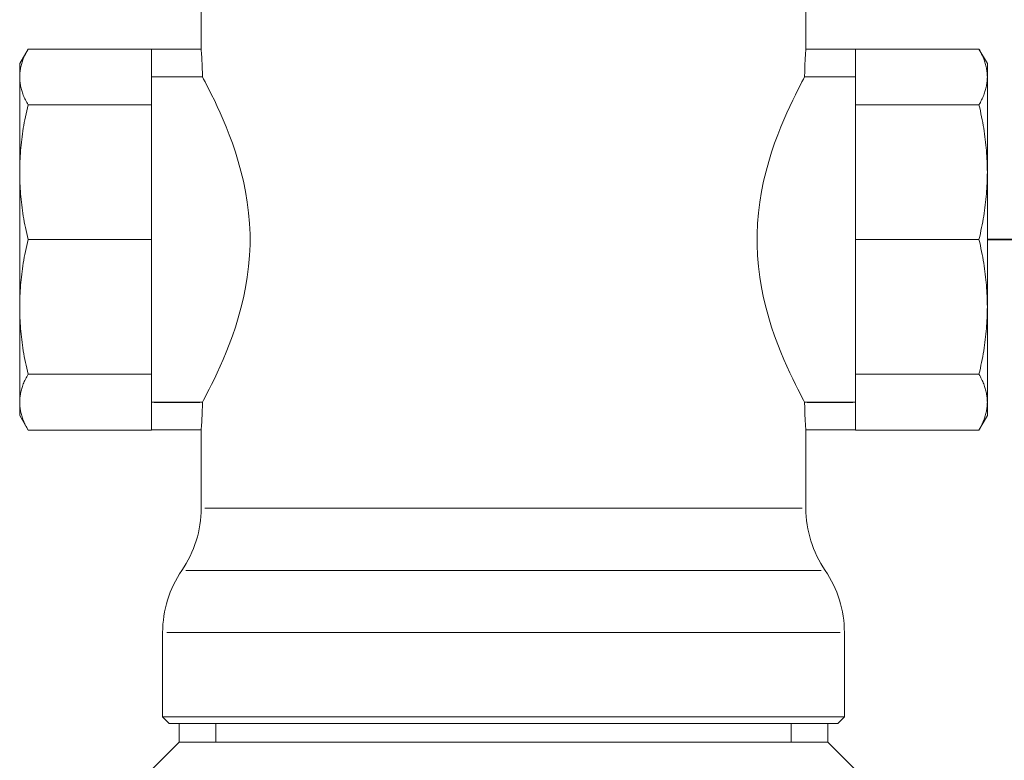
# Model space of a CAD drawing. Header units: millimetres. Extents: x 60394 to 199354, y 20895 to 166073.
# Tile 113 of 256: x 95267 to 95356, y 27352 to 27420. Entities that reach past the tile are written whole.
import ezdxf

# ---------------------------------------------------------------- set-up
doc = ezdxf.new("R2010")
doc.units = ezdxf.units.MM
doc.layers.add('UT_SCHÉMA_PŘÍVOD', color=10, linetype='Continuous', lineweight=35)
doc.layers.add('UT_ZARIZENI - ARMATURY', color=6, linetype='Continuous', lineweight=5)

msp = doc.modelspace()

# ---------------------------------------------------------------- linework, layer by layer
at = {"layer": 'UT_SCHÉMA_PŘÍVOD'}
msp.add_line((95354.708, 27399.643), (95688.616, 27399.643), dxfattribs=at)
at = {"layer": 'UT_ZARIZENI - ARMATURY'}
for p, q in [((95283.208, 27442.064), (95283.208, 27416.943)), ((95338.208, 27442.064), (95338.208, 27416.943)), ((95266.708, 27415.643), (95267.469, 27416.961)), ((95267.178, 27416.402), (95267.129, 27416.293)), ((95267.23, 27416.512), (95267.178, 27416.402)), ((95267.285, 27416.623), (95267.23, 27416.512)), ((95267.343, 27416.734), (95267.285, 27416.623)), ((95267.405, 27416.847), (95267.343, 27416.734)), ((95267.469, 27416.961), (95267.405, 27416.847)), ((95267.469, 27416.961), (95278.708, 27416.961)), ((95278.708, 27416.942), (95278.708, 27416.961)), ((95278.708, 27416.943), (95283.208, 27416.943)), ((95278.708, 27416.942), (95278.708, 27416.242)), ((95283.208, 27416.943), (95283.208, 27416.937)), ((95283.208, 27416.937), (95283.21, 27416.922)), ((95283.21, 27416.922), (95283.212, 27416.895)), ((95283.212, 27416.895), (95283.216, 27416.858)), ((95283.216, 27416.858), (95283.22, 27416.811)), ((95283.22, 27416.811), (95283.225, 27416.752)), ((95283.225, 27416.752), (95283.23, 27416.683)), ((95283.23, 27416.683), (95283.237, 27416.604)), ((95283.237, 27416.604), (95283.243, 27416.517)), ((95283.243, 27416.517), (95283.25, 27416.421)), ((95283.25, 27416.421), (95283.258, 27416.319)), ((95338.158, 27416.319), (95338.166, 27416.421)), ((95338.166, 27416.421), (95338.173, 27416.517)), ((95338.173, 27416.517), (95338.179, 27416.604)), ((95338.179, 27416.604), (95338.186, 27416.683)), ((95338.186, 27416.683), (95338.191, 27416.752)), ((95338.191, 27416.752), (95338.196, 27416.811)), ((95338.196, 27416.811), (95338.2, 27416.858)), ((95338.2, 27416.858), (95338.204, 27416.895)), ((95338.204, 27416.895), (95338.206, 27416.922)), ((95338.206, 27416.922), (95338.207, 27416.937)), ((95338.207, 27416.937), (95338.208, 27416.943)), ((95338.208, 27416.943), (95342.708, 27416.943)), ((95353.947, 27416.961), (95342.708, 27416.961)), ((95342.708, 27416.942), (95342.708, 27416.961)), ((95342.708, 27416.242), (95342.708, 27416.942)), ((95354.708, 27415.643), (95353.947, 27416.961)), ((95353.947, 27416.961), (95354.011, 27416.847)), ((95354.011, 27416.847), (95354.073, 27416.734)), ((95354.073, 27416.734), (95354.131, 27416.623)), ((95354.131, 27416.623), (95354.186, 27416.512)), ((95354.186, 27416.512), (95354.238, 27416.402)), ((95354.238, 27416.402), (95354.287, 27416.293)), ((95266.708, 27415.643), (95266.708, 27414.425)), ((95266.863, 27415.551), (95266.836, 27415.447)), ((95266.893, 27415.655), (95266.863, 27415.551)), ((95266.925, 27415.76), (95266.893, 27415.655)), ((95266.96, 27415.865), (95266.925, 27415.76)), ((95266.998, 27415.971), (95266.96, 27415.865)), ((95267.039, 27416.078), (95266.998, 27415.971)), ((95267.082, 27416.185), (95267.039, 27416.078)), ((95267.129, 27416.293), (95267.082, 27416.185)), ((95278.708, 27411.889), (95278.708, 27416.242)), ((95283.258, 27416.319), (95283.265, 27416.21)), ((95283.265, 27416.21), (95283.272, 27416.095)), ((95283.272, 27416.095), (95283.279, 27415.97)), ((95283.279, 27415.97), (95283.286, 27415.837)), ((95283.286, 27415.837), (95283.293, 27415.697)), ((95283.293, 27415.697), (95283.299, 27415.551)), ((95283.299, 27415.551), (95283.305, 27415.4)), ((95338.111, 27415.4), (95338.117, 27415.551)), ((95338.117, 27415.551), (95338.123, 27415.697)), ((95338.123, 27415.697), (95338.13, 27415.837)), ((95338.13, 27415.837), (95338.137, 27415.97)), ((95338.137, 27415.97), (95338.144, 27416.095)), ((95338.144, 27416.095), (95338.151, 27416.21)), ((95338.151, 27416.21), (95338.158, 27416.319)), ((95342.708, 27411.889), (95342.708, 27416.242)), ((95354.287, 27416.293), (95354.334, 27416.185)), ((95354.334, 27416.185), (95354.377, 27416.078)), ((95354.377, 27416.078), (95354.418, 27415.971)), ((95354.418, 27415.971), (95354.456, 27415.865)), ((95354.456, 27415.865), (95354.491, 27415.76)), ((95354.491, 27415.76), (95354.523, 27415.655)), ((95354.523, 27415.655), (95354.553, 27415.551)), ((95354.553, 27415.551), (95354.58, 27415.447)), ((95354.708, 27414.425), (95354.708, 27415.643)), ((95266.713, 27414.628), (95266.709, 27414.526)), ((95266.719, 27414.729), (95266.713, 27414.628)), ((95266.728, 27414.831), (95266.719, 27414.729)), ((95266.74, 27414.933), (95266.728, 27414.831)), ((95266.754, 27415.035), (95266.74, 27414.933)), ((95266.77, 27415.138), (95266.754, 27415.035)), ((95266.79, 27415.24), (95266.77, 27415.138)), ((95266.811, 27415.343), (95266.79, 27415.24)), ((95266.836, 27415.447), (95266.811, 27415.343)), ((95283.305, 27415.4), (95283.31, 27415.244)), ((95283.31, 27415.244), (95283.314, 27415.084)), ((95283.314, 27415.084), (95283.318, 27414.923)), ((95283.318, 27414.923), (95283.32, 27414.762)), ((95283.32, 27414.762), (95283.321, 27414.601)), ((95338.095, 27414.601), (95338.096, 27414.762)), ((95338.096, 27414.762), (95338.098, 27414.923)), ((95338.098, 27414.923), (95338.102, 27415.084)), ((95338.102, 27415.084), (95338.106, 27415.244)), ((95338.106, 27415.244), (95338.111, 27415.4)), ((95354.58, 27415.447), (95354.605, 27415.343)), ((95354.605, 27415.343), (95354.626, 27415.24)), ((95354.626, 27415.24), (95354.646, 27415.138)), ((95354.646, 27415.138), (95354.662, 27415.035)), ((95354.662, 27415.035), (95354.676, 27414.933)), ((95354.676, 27414.933), (95354.688, 27414.831)), ((95354.688, 27414.831), (95354.697, 27414.729)), ((95354.697, 27414.729), (95354.703, 27414.628)), ((95354.703, 27414.628), (95354.707, 27414.526)), ((95266.709, 27414.526), (95266.708, 27414.425)), ((95266.708, 27414.425), (95266.708, 27405.766)), ((95266.708, 27414.425), (95266.709, 27414.323)), ((95266.709, 27414.323), (95266.713, 27414.222)), ((95266.713, 27414.222), (95266.719, 27414.12)), ((95266.719, 27414.12), (95266.728, 27414.018)), ((95266.728, 27414.018), (95266.74, 27413.916)), ((95266.74, 27413.916), (95266.754, 27413.814)), ((95266.754, 27413.814), (95266.77, 27413.712)), ((95266.77, 27413.712), (95266.79, 27413.609)), ((95283.322, 27414.433), (95278.708, 27414.433)), ((95283.091, 27414.443), (95278.939, 27414.443)), ((95283.321, 27414.601), (95283.322, 27414.443)), ((95283.322, 27414.443), (95283.322, 27414.433)), ((95283.322, 27414.433), (95283.429, 27414.234)), ((95283.429, 27414.234), (95283.569, 27413.97)), ((95283.569, 27413.97), (95283.741, 27413.642)), ((95337.675, 27413.642), (95337.847, 27413.97)), ((95337.847, 27413.97), (95337.987, 27414.234)), ((95337.987, 27414.234), (95338.094, 27414.433)), ((95338.094, 27414.443), (95338.095, 27414.601)), ((95338.094, 27414.433), (95338.094, 27414.443)), ((95342.708, 27414.433), (95338.094, 27414.433)), ((95342.477, 27414.443), (95338.325, 27414.443)), ((95354.646, 27413.712), (95354.626, 27413.609)), ((95354.662, 27413.814), (95354.646, 27413.712)), ((95354.676, 27413.916), (95354.662, 27413.814)), ((95354.688, 27414.018), (95354.676, 27413.916)), ((95354.697, 27414.12), (95354.688, 27414.018)), ((95354.703, 27414.222), (95354.697, 27414.12)), ((95354.707, 27414.323), (95354.703, 27414.222)), ((95354.707, 27414.526), (95354.708, 27414.425)), ((95354.708, 27414.425), (95354.707, 27414.323)), ((95354.708, 27405.766), (95354.708, 27414.425)), ((95266.79, 27413.609), (95266.811, 27413.506)), ((95266.811, 27413.506), (95266.836, 27413.403)), ((95266.836, 27413.403), (95266.863, 27413.299)), ((95266.863, 27413.299), (95266.893, 27413.195)), ((95266.893, 27413.195), (95266.925, 27413.09)), ((95266.925, 27413.09), (95266.96, 27412.984)), ((95266.96, 27412.984), (95266.998, 27412.878)), ((95266.998, 27412.878), (95267.039, 27412.772)), ((95283.741, 27413.642), (95283.941, 27413.252)), ((95283.941, 27413.252), (95284.166, 27412.803)), ((95337.25, 27412.803), (95337.475, 27413.252)), ((95337.475, 27413.252), (95337.675, 27413.642)), ((95354.418, 27412.878), (95354.377, 27412.772)), ((95354.456, 27412.984), (95354.418, 27412.878)), ((95354.491, 27413.09), (95354.456, 27412.984)), ((95354.523, 27413.195), (95354.491, 27413.09)), ((95354.553, 27413.299), (95354.523, 27413.195)), ((95354.58, 27413.403), (95354.553, 27413.299)), ((95354.605, 27413.506), (95354.58, 27413.403)), ((95354.626, 27413.609), (95354.605, 27413.506)), ((95267.039, 27412.772), (95267.082, 27412.664)), ((95267.082, 27412.664), (95267.129, 27412.556)), ((95267.129, 27412.556), (95267.178, 27412.447)), ((95267.178, 27412.447), (95267.23, 27412.337)), ((95267.23, 27412.337), (95267.285, 27412.227)), ((95267.285, 27412.227), (95267.343, 27412.115)), ((95267.343, 27412.115), (95267.405, 27412.002)), ((95267.405, 27412.002), (95267.469, 27411.889)), ((95284.166, 27412.803), (95284.411, 27412.302)), ((95284.411, 27412.302), (95284.671, 27411.752)), ((95336.745, 27411.752), (95337.005, 27412.302)), ((95337.005, 27412.302), (95337.25, 27412.803)), ((95354.011, 27412.002), (95353.947, 27411.889)), ((95354.073, 27412.115), (95354.011, 27412.002)), ((95354.131, 27412.227), (95354.073, 27412.115)), ((95354.186, 27412.337), (95354.131, 27412.227)), ((95354.238, 27412.447), (95354.186, 27412.337)), ((95354.287, 27412.556), (95354.238, 27412.447)), ((95354.334, 27412.664), (95354.287, 27412.556)), ((95354.377, 27412.772), (95354.334, 27412.664)), ((95267.285, 27411.072), (95267.23, 27410.805)), ((95267.343, 27411.342), (95267.285, 27411.072)), ((95267.405, 27411.614), (95267.343, 27411.342)), ((95267.469, 27411.889), (95267.405, 27411.614)), ((95267.469, 27411.889), (95278.708, 27411.889)), ((95278.708, 27399.643), (95278.708, 27411.889)), ((95284.671, 27411.752), (95284.94, 27411.162)), ((95284.94, 27411.162), (95285.214, 27410.537)), ((95336.202, 27410.537), (95336.475, 27411.162)), ((95336.475, 27411.162), (95336.745, 27411.752)), ((95353.947, 27411.889), (95342.708, 27411.889)), ((95342.708, 27399.643), (95342.708, 27411.889)), ((95354.011, 27411.614), (95353.947, 27411.889)), ((95354.073, 27411.342), (95354.011, 27411.614)), ((95354.131, 27411.072), (95354.073, 27411.342)), ((95354.186, 27410.805), (95354.131, 27411.072)), ((95267.129, 27410.276), (95267.082, 27410.015)), ((95267.178, 27410.539), (95267.129, 27410.276)), ((95267.23, 27410.805), (95267.178, 27410.539)), ((95285.214, 27410.537), (95285.489, 27409.878)), ((95335.927, 27409.878), (95336.202, 27410.537)), ((95354.238, 27410.539), (95354.186, 27410.805)), ((95354.287, 27410.276), (95354.238, 27410.539)), ((95354.334, 27410.015), (95354.287, 27410.276)), ((95266.96, 27409.243), (95266.925, 27408.988)), ((95266.998, 27409.499), (95266.96, 27409.243)), ((95267.039, 27409.756), (95266.998, 27409.499)), ((95267.082, 27410.015), (95267.039, 27409.756)), ((95285.489, 27409.878), (95285.768, 27409.168)), ((95335.648, 27409.168), (95335.927, 27409.878)), ((95354.377, 27409.756), (95354.334, 27410.015)), ((95354.418, 27409.499), (95354.377, 27409.756)), ((95354.456, 27409.243), (95354.418, 27409.499)), ((95354.491, 27408.988), (95354.456, 27409.243)), ((95266.863, 27408.483), (95266.836, 27408.233)), ((95266.893, 27408.735), (95266.863, 27408.483)), ((95266.925, 27408.988), (95266.893, 27408.735)), ((95285.768, 27409.168), (95286.049, 27408.407)), ((95286.049, 27408.407), (95286.324, 27407.601)), ((95335.092, 27407.601), (95335.367, 27408.407)), ((95335.367, 27408.407), (95335.648, 27409.168)), ((95354.523, 27408.735), (95354.491, 27408.988)), ((95354.553, 27408.483), (95354.523, 27408.735)), ((95354.58, 27408.233), (95354.553, 27408.483)), ((95266.77, 27407.487), (95266.754, 27407.239)), ((95266.79, 27407.734), (95266.77, 27407.487)), ((95266.811, 27407.983), (95266.79, 27407.734)), ((95266.836, 27408.233), (95266.811, 27407.983)), ((95286.324, 27407.601), (95286.587, 27406.753)), ((95334.829, 27406.753), (95335.092, 27407.601)), ((95354.605, 27407.983), (95354.58, 27408.233)), ((95354.626, 27407.734), (95354.605, 27407.983)), ((95354.646, 27407.487), (95354.626, 27407.734)), ((95354.662, 27407.239), (95354.646, 27407.487)), ((95266.728, 27406.747), (95266.719, 27406.501)), ((95266.74, 27406.993), (95266.728, 27406.747)), ((95266.754, 27407.239), (95266.74, 27406.993)), ((95286.587, 27406.753), (95286.833, 27405.87)), ((95334.583, 27405.87), (95334.829, 27406.753)), ((95354.676, 27406.993), (95354.662, 27407.239)), ((95354.688, 27406.747), (95354.676, 27406.993)), ((95354.697, 27406.501), (95354.688, 27406.747)), ((95266.709, 27406.011), (95266.708, 27405.766)), ((95266.708, 27405.766), (95266.708, 27393.52)), ((95266.708, 27405.766), (95266.709, 27405.521)), ((95266.713, 27406.256), (95266.709, 27406.011)), ((95266.719, 27406.501), (95266.713, 27406.256)), ((95286.833, 27405.87), (95287.055, 27404.954)), ((95334.361, 27404.954), (95334.583, 27405.87)), ((95354.703, 27406.256), (95354.697, 27406.501)), ((95354.707, 27406.011), (95354.703, 27406.256)), ((95354.708, 27405.766), (95354.707, 27406.011)), ((95354.708, 27405.766), (95354.707, 27405.521)), ((95354.708, 27393.52), (95354.708, 27405.766)), ((95266.709, 27405.521), (95266.713, 27405.275)), ((95266.713, 27405.275), (95266.719, 27405.03)), ((95266.719, 27405.03), (95266.728, 27404.784)), ((95266.728, 27404.784), (95266.74, 27404.538)), ((95287.055, 27404.954), (95287.248, 27404.012)), ((95334.168, 27404.012), (95334.361, 27404.954)), ((95354.688, 27404.784), (95354.676, 27404.538)), ((95354.697, 27405.03), (95354.688, 27404.784)), ((95354.703, 27405.275), (95354.697, 27405.03)), ((95354.707, 27405.521), (95354.703, 27405.275)), ((95266.74, 27404.538), (95266.754, 27404.292)), ((95266.754, 27404.292), (95266.77, 27404.045)), ((95266.77, 27404.045), (95266.79, 27403.797)), ((95287.248, 27404.012), (95287.408, 27403.051)), ((95334.008, 27403.051), (95334.168, 27404.012)), ((95354.646, 27404.045), (95354.626, 27403.797)), ((95354.662, 27404.292), (95354.646, 27404.045)), ((95354.676, 27404.538), (95354.662, 27404.292)), ((95266.79, 27403.797), (95266.811, 27403.548)), ((95266.811, 27403.548), (95266.836, 27403.298)), ((95266.836, 27403.298), (95266.863, 27403.048)), ((95266.863, 27403.048), (95266.893, 27402.796)), ((95287.408, 27403.051), (95287.531, 27402.078)), ((95333.885, 27402.078), (95334.008, 27403.051)), ((95354.553, 27403.048), (95354.523, 27402.796)), ((95354.58, 27403.298), (95354.553, 27403.048)), ((95354.605, 27403.548), (95354.58, 27403.298)), ((95354.626, 27403.797), (95354.605, 27403.548)), ((95266.893, 27402.796), (95266.925, 27402.543)), ((95266.925, 27402.543), (95266.96, 27402.288)), ((95266.96, 27402.288), (95266.998, 27402.032)), ((95287.531, 27402.078), (95287.613, 27401.1)), ((95333.803, 27401.1), (95333.885, 27402.078)), ((95354.456, 27402.288), (95354.418, 27402.032)), ((95354.491, 27402.543), (95354.456, 27402.288)), ((95354.523, 27402.796), (95354.491, 27402.543)), ((95266.998, 27402.032), (95267.039, 27401.775)), ((95267.039, 27401.775), (95267.082, 27401.516)), ((95267.082, 27401.516), (95267.129, 27401.255)), ((95267.129, 27401.255), (95267.178, 27400.992)), ((95354.287, 27401.255), (95354.238, 27400.992)), ((95354.334, 27401.516), (95354.287, 27401.255)), ((95354.377, 27401.775), (95354.334, 27401.516)), ((95354.418, 27402.032), (95354.377, 27401.775)), ((95267.178, 27400.992), (95267.23, 27400.727)), ((95267.23, 27400.727), (95267.285, 27400.459)), ((95267.285, 27400.459), (95267.343, 27400.19)), ((95287.613, 27401.1), (95287.654, 27400.126)), ((95333.762, 27400.126), (95333.803, 27401.1)), ((95354.131, 27400.459), (95354.073, 27400.19)), ((95354.186, 27400.727), (95354.131, 27400.459)), ((95354.238, 27400.992), (95354.186, 27400.727)), ((95267.343, 27400.19), (95267.405, 27399.917)), ((95267.405, 27399.917), (95267.469, 27399.643)), ((95267.405, 27399.368), (95267.469, 27399.643)), ((95267.469, 27399.643), (95278.708, 27399.643)), ((95278.708, 27387.397), (95278.708, 27399.643)), ((95287.654, 27400.126), (95287.654, 27399.159)), ((95333.762, 27399.159), (95333.762, 27400.126)), ((95353.947, 27399.643), (95342.708, 27399.643)), ((95342.708, 27387.397), (95342.708, 27399.643)), ((95354.011, 27399.917), (95353.947, 27399.643)), ((95353.947, 27399.643), (95354.011, 27399.368)), ((95354.073, 27400.19), (95354.011, 27399.917)), ((95267.178, 27398.294), (95267.23, 27398.559)), ((95267.23, 27398.559), (95267.285, 27398.826)), ((95267.285, 27398.826), (95267.343, 27399.096)), ((95267.343, 27399.096), (95267.405, 27399.368)), ((95287.654, 27399.159), (95287.613, 27398.185)), ((95333.803, 27398.185), (95333.762, 27399.159)), ((95354.011, 27399.368), (95354.073, 27399.096)), ((95354.073, 27399.096), (95354.131, 27398.826)), ((95354.131, 27398.826), (95354.186, 27398.559)), ((95354.186, 27398.559), (95354.238, 27398.294)), ((95267.039, 27397.51), (95267.082, 27397.77)), ((95267.082, 27397.77), (95267.129, 27398.031)), ((95267.129, 27398.031), (95267.178, 27398.294)), ((95287.613, 27398.185), (95287.531, 27397.207)), ((95333.885, 27397.207), (95333.803, 27398.185)), ((95354.238, 27398.294), (95354.287, 27398.031)), ((95354.287, 27398.031), (95354.334, 27397.77)), ((95354.334, 27397.77), (95354.377, 27397.51)), ((95266.893, 27396.489), (95266.925, 27396.742)), ((95266.925, 27396.742), (95266.96, 27396.997)), ((95266.96, 27396.997), (95266.998, 27397.253)), ((95266.998, 27397.253), (95267.039, 27397.51)), ((95287.531, 27397.207), (95287.408, 27396.234)), ((95334.008, 27396.234), (95333.885, 27397.207)), ((95354.377, 27397.51), (95354.418, 27397.253)), ((95354.418, 27397.253), (95354.456, 27396.997)), ((95354.456, 27396.997), (95354.491, 27396.742)), ((95354.491, 27396.742), (95354.523, 27396.489)), ((95266.811, 27395.737), (95266.836, 27395.987)), ((95266.836, 27395.987), (95266.863, 27396.238)), ((95266.863, 27396.238), (95266.893, 27396.489)), ((95287.408, 27396.234), (95287.248, 27395.273)), ((95334.168, 27395.273), (95334.008, 27396.234)), ((95354.523, 27396.489), (95354.553, 27396.238)), ((95354.553, 27396.238), (95354.58, 27395.987)), ((95354.58, 27395.987), (95354.605, 27395.737)), ((95266.74, 27394.747), (95266.754, 27394.994)), ((95266.754, 27394.994), (95266.77, 27395.241)), ((95266.77, 27395.241), (95266.79, 27395.489)), ((95266.79, 27395.489), (95266.811, 27395.737)), ((95287.248, 27395.273), (95287.055, 27394.332)), ((95334.361, 27394.332), (95334.168, 27395.273)), ((95354.605, 27395.737), (95354.626, 27395.489)), ((95354.626, 27395.489), (95354.646, 27395.241)), ((95354.646, 27395.241), (95354.662, 27394.994)), ((95354.662, 27394.994), (95354.676, 27394.747)), ((95266.709, 27393.765), (95266.713, 27394.01)), ((95266.713, 27394.01), (95266.719, 27394.255)), ((95266.719, 27394.255), (95266.728, 27394.501)), ((95266.728, 27394.501), (95266.74, 27394.747)), ((95287.055, 27394.332), (95286.833, 27393.416)), ((95334.583, 27393.416), (95334.361, 27394.332)), ((95354.676, 27394.747), (95354.688, 27394.501)), ((95354.688, 27394.501), (95354.697, 27394.255)), ((95354.697, 27394.255), (95354.703, 27394.01)), ((95354.703, 27394.01), (95354.707, 27393.765)), ((95266.708, 27393.52), (95266.709, 27393.765)), ((95266.708, 27393.52), (95266.708, 27384.861)), ((95266.709, 27393.275), (95266.708, 27393.52)), ((95266.713, 27393.03), (95266.709, 27393.275)), ((95286.833, 27393.416), (95286.587, 27392.532)), ((95334.829, 27392.532), (95334.583, 27393.416)), ((95354.707, 27393.275), (95354.703, 27393.03)), ((95354.707, 27393.765), (95354.708, 27393.52)), ((95354.708, 27393.52), (95354.707, 27393.275)), ((95354.708, 27384.861), (95354.708, 27393.52)), ((95266.719, 27392.784), (95266.713, 27393.03)), ((95266.728, 27392.539), (95266.719, 27392.784)), ((95266.74, 27392.292), (95266.728, 27392.539)), ((95266.754, 27392.046), (95266.74, 27392.292)), ((95286.587, 27392.532), (95286.324, 27391.685)), ((95335.092, 27391.685), (95334.829, 27392.532)), ((95354.676, 27392.292), (95354.662, 27392.046)), ((95354.688, 27392.539), (95354.676, 27392.292)), ((95354.697, 27392.784), (95354.688, 27392.539)), ((95354.703, 27393.03), (95354.697, 27392.784)), ((95266.77, 27391.799), (95266.754, 27392.046)), ((95266.79, 27391.551), (95266.77, 27391.799)), ((95266.811, 27391.302), (95266.79, 27391.551)), ((95286.324, 27391.685), (95286.049, 27390.878)), ((95335.367, 27390.878), (95335.092, 27391.685)), ((95354.626, 27391.551), (95354.605, 27391.302)), ((95354.646, 27391.799), (95354.626, 27391.551)), ((95354.662, 27392.046), (95354.646, 27391.799)), ((95266.836, 27391.052), (95266.811, 27391.302)), ((95266.863, 27390.802), (95266.836, 27391.052)), ((95266.893, 27390.55), (95266.863, 27390.802)), ((95266.925, 27390.297), (95266.893, 27390.55)), ((95286.049, 27390.878), (95285.768, 27390.118)), ((95335.648, 27390.118), (95335.367, 27390.878)), ((95354.523, 27390.55), (95354.491, 27390.297)), ((95354.553, 27390.802), (95354.523, 27390.55)), ((95354.58, 27391.052), (95354.553, 27390.802)), ((95354.605, 27391.302), (95354.58, 27391.052)), ((95266.96, 27390.043), (95266.925, 27390.297)), ((95266.998, 27389.787), (95266.96, 27390.043)), ((95267.039, 27389.529), (95266.998, 27389.787)), ((95285.768, 27390.118), (95285.489, 27389.407)), ((95335.927, 27389.407), (95335.648, 27390.118)), ((95354.418, 27389.787), (95354.377, 27389.529)), ((95354.456, 27390.043), (95354.418, 27389.787)), ((95354.491, 27390.297), (95354.456, 27390.043)), ((95267.082, 27389.27), (95267.039, 27389.529)), ((95267.129, 27389.009), (95267.082, 27389.27)), ((95267.178, 27388.746), (95267.129, 27389.009)), ((95267.23, 27388.481), (95267.178, 27388.746)), ((95285.214, 27388.748), (95284.94, 27388.123)), ((95285.489, 27389.407), (95285.214, 27388.748)), ((95336.202, 27388.748), (95335.927, 27389.407)), ((95336.475, 27388.123), (95336.202, 27388.748)), ((95354.238, 27388.746), (95354.186, 27388.481)), ((95354.287, 27389.009), (95354.238, 27388.746)), ((95354.334, 27389.27), (95354.287, 27389.009)), ((95354.377, 27389.529), (95354.334, 27389.27)), ((95267.285, 27388.213), (95267.23, 27388.481)), ((95267.343, 27387.944), (95267.285, 27388.213)), ((95267.405, 27387.672), (95267.343, 27387.944)), ((95284.94, 27388.123), (95284.671, 27387.533)), ((95336.745, 27387.533), (95336.475, 27388.123)), ((95354.073, 27387.944), (95354.011, 27387.672)), ((95354.131, 27388.213), (95354.073, 27387.944)), ((95354.186, 27388.481), (95354.131, 27388.213)), ((95267.23, 27386.948), (95267.178, 27386.838)), ((95267.285, 27387.059), (95267.23, 27386.948)), ((95267.343, 27387.17), (95267.285, 27387.059)), ((95267.405, 27387.283), (95267.343, 27387.17)), ((95267.469, 27387.397), (95267.405, 27387.672)), ((95267.469, 27387.397), (95267.405, 27387.283)), ((95267.469, 27387.397), (95278.708, 27387.397)), ((95278.708, 27383.043), (95278.708, 27387.397)), ((95284.411, 27386.984), (95284.166, 27386.482)), ((95284.671, 27387.533), (95284.411, 27386.984)), ((95337.005, 27386.984), (95336.745, 27387.533)), ((95337.25, 27386.482), (95337.005, 27386.984)), ((95353.947, 27387.397), (95342.708, 27387.397)), ((95342.708, 27383.043), (95342.708, 27387.397)), ((95354.011, 27387.672), (95353.947, 27387.397)), ((95353.947, 27387.397), (95354.011, 27387.283)), ((95354.011, 27387.283), (95354.073, 27387.17)), ((95354.073, 27387.17), (95354.131, 27387.059)), ((95354.131, 27387.059), (95354.186, 27386.948)), ((95354.186, 27386.948), (95354.238, 27386.838)), ((95266.863, 27385.986), (95266.836, 27385.883)), ((95266.893, 27386.091), (95266.863, 27385.986)), ((95266.925, 27386.195), (95266.893, 27386.091)), ((95266.96, 27386.301), (95266.925, 27386.195)), ((95266.998, 27386.407), (95266.96, 27386.301)), ((95267.039, 27386.514), (95266.998, 27386.407)), ((95267.082, 27386.621), (95267.039, 27386.514)), ((95267.129, 27386.729), (95267.082, 27386.621)), ((95267.178, 27386.838), (95267.129, 27386.729)), ((95283.941, 27386.033), (95283.741, 27385.644)), ((95284.166, 27386.482), (95283.941, 27386.033)), ((95337.475, 27386.033), (95337.25, 27386.482)), ((95337.675, 27385.644), (95337.475, 27386.033)), ((95354.238, 27386.838), (95354.287, 27386.729)), ((95354.287, 27386.729), (95354.334, 27386.621)), ((95354.334, 27386.621), (95354.377, 27386.514)), ((95354.377, 27386.514), (95354.418, 27386.407)), ((95354.418, 27386.407), (95354.456, 27386.301)), ((95354.456, 27386.301), (95354.491, 27386.195)), ((95354.491, 27386.195), (95354.523, 27386.091)), ((95354.523, 27386.091), (95354.553, 27385.986)), ((95354.553, 27385.986), (95354.58, 27385.883)), ((95266.713, 27385.064), (95266.709, 27384.962)), ((95266.719, 27385.165), (95266.713, 27385.064)), ((95266.728, 27385.267), (95266.719, 27385.165)), ((95266.74, 27385.369), (95266.728, 27385.267)), ((95266.754, 27385.471), (95266.74, 27385.369)), ((95266.77, 27385.573), (95266.754, 27385.471)), ((95266.79, 27385.676), (95266.77, 27385.573)), ((95266.811, 27385.779), (95266.79, 27385.676)), ((95266.836, 27385.883), (95266.811, 27385.779)), ((95283.569, 27385.316), (95283.429, 27385.051)), ((95283.741, 27385.644), (95283.569, 27385.316)), ((95337.847, 27385.316), (95337.675, 27385.644)), ((95337.987, 27385.051), (95337.847, 27385.316)), ((95354.58, 27385.883), (95354.605, 27385.779)), ((95354.605, 27385.779), (95354.626, 27385.676)), ((95354.626, 27385.676), (95354.646, 27385.573)), ((95354.646, 27385.573), (95354.662, 27385.471)), ((95354.662, 27385.471), (95354.676, 27385.369)), ((95354.676, 27385.369), (95354.688, 27385.267)), ((95354.688, 27385.267), (95354.697, 27385.165)), ((95354.697, 27385.165), (95354.703, 27385.064)), ((95354.703, 27385.064), (95354.707, 27384.962)), ((95266.709, 27384.962), (95266.708, 27384.861)), ((95266.708, 27384.861), (95266.708, 27383.643)), ((95266.708, 27384.861), (95266.709, 27384.759)), ((95266.709, 27384.759), (95266.713, 27384.658)), ((95266.713, 27384.658), (95266.719, 27384.556)), ((95266.719, 27384.556), (95266.728, 27384.454)), ((95266.728, 27384.454), (95266.74, 27384.352)), ((95266.74, 27384.352), (95266.754, 27384.25)), ((95266.754, 27384.25), (95266.77, 27384.148)), ((95278.708, 27384.852), (95283.322, 27384.852)), ((95278.939, 27384.843), (95283.091, 27384.843)), ((95283.314, 27384.201), (95283.31, 27384.042)), ((95283.318, 27384.362), (95283.314, 27384.201)), ((95283.32, 27384.523), (95283.318, 27384.362)), ((95283.321, 27384.684), (95283.32, 27384.523)), ((95283.322, 27384.843), (95283.321, 27384.684)), ((95283.429, 27385.051), (95283.322, 27384.853)), ((95283.322, 27384.852), (95283.322, 27384.843)), ((95338.094, 27384.853), (95337.987, 27385.051)), ((95338.094, 27384.852), (95342.708, 27384.852)), ((95338.094, 27384.843), (95338.094, 27384.852)), ((95338.095, 27384.684), (95338.094, 27384.843)), ((95338.096, 27384.523), (95338.095, 27384.684)), ((95338.098, 27384.362), (95338.096, 27384.523)), ((95338.102, 27384.201), (95338.098, 27384.362)), ((95338.106, 27384.042), (95338.102, 27384.201)), ((95338.325, 27384.843), (95342.477, 27384.843)), ((95354.662, 27384.25), (95354.646, 27384.148)), ((95354.676, 27384.352), (95354.662, 27384.25)), ((95354.688, 27384.454), (95354.676, 27384.352)), ((95354.697, 27384.556), (95354.688, 27384.454)), ((95354.703, 27384.658), (95354.697, 27384.556)), ((95354.707, 27384.759), (95354.703, 27384.658)), ((95354.707, 27384.962), (95354.708, 27384.861)), ((95354.708, 27384.861), (95354.707, 27384.759)), ((95354.708, 27383.643), (95354.708, 27384.861)), ((95266.708, 27383.643), (95267.469, 27382.324)), ((95266.77, 27384.148), (95266.79, 27384.045)), ((95266.79, 27384.045), (95266.811, 27383.942)), ((95266.811, 27383.942), (95266.836, 27383.839)), ((95266.836, 27383.839), (95266.863, 27383.735)), ((95266.863, 27383.735), (95266.893, 27383.63)), ((95266.893, 27383.63), (95266.925, 27383.526)), ((95266.925, 27383.526), (95266.96, 27383.42)), ((95266.96, 27383.42), (95266.998, 27383.314)), ((95266.998, 27383.314), (95267.039, 27383.208)), ((95283.279, 27383.315), (95283.272, 27383.191)), ((95283.286, 27383.448), (95283.279, 27383.315)), ((95283.293, 27383.588), (95283.286, 27383.448)), ((95283.299, 27383.734), (95283.293, 27383.588)), ((95283.305, 27383.886), (95283.299, 27383.734)), ((95283.31, 27384.042), (95283.305, 27383.886)), ((95338.111, 27383.886), (95338.106, 27384.042)), ((95338.117, 27383.734), (95338.111, 27383.886)), ((95338.123, 27383.588), (95338.117, 27383.734)), ((95338.13, 27383.448), (95338.123, 27383.588)), ((95338.137, 27383.315), (95338.13, 27383.448)), ((95338.144, 27383.191), (95338.137, 27383.315)), ((95354.708, 27383.643), (95353.947, 27382.324)), ((95354.418, 27383.314), (95354.377, 27383.208)), ((95354.456, 27383.42), (95354.418, 27383.314)), ((95354.491, 27383.526), (95354.456, 27383.42)), ((95354.523, 27383.63), (95354.491, 27383.526)), ((95354.553, 27383.735), (95354.523, 27383.63)), ((95354.58, 27383.839), (95354.553, 27383.735)), ((95354.605, 27383.942), (95354.58, 27383.839)), ((95354.626, 27384.045), (95354.605, 27383.942)), ((95354.646, 27384.148), (95354.626, 27384.045)), ((95267.039, 27383.208), (95267.082, 27383.1)), ((95267.082, 27383.1), (95267.129, 27382.992)), ((95267.129, 27382.992), (95267.178, 27382.883)), ((95267.178, 27382.883), (95267.23, 27382.773)), ((95267.23, 27382.773), (95267.285, 27382.663)), ((95267.285, 27382.663), (95267.343, 27382.551)), ((95267.343, 27382.551), (95267.405, 27382.438)), ((95267.405, 27382.438), (95267.469, 27382.324)), ((95278.708, 27383.043), (95278.708, 27382.343)), ((95283.212, 27382.39), (95283.21, 27382.364)), ((95283.216, 27382.427), (95283.212, 27382.39)), ((95283.22, 27382.475), (95283.216, 27382.427)), ((95283.225, 27382.533), (95283.22, 27382.475)), ((95283.23, 27382.602), (95283.225, 27382.533)), ((95283.237, 27382.681), (95283.23, 27382.602)), ((95283.243, 27382.769), (95283.237, 27382.681)), ((95283.25, 27382.864), (95283.243, 27382.769)), ((95283.258, 27382.967), (95283.25, 27382.864)), ((95283.265, 27383.075), (95283.258, 27382.967)), ((95283.272, 27383.191), (95283.265, 27383.075)), ((95338.151, 27383.075), (95338.144, 27383.191)), ((95338.158, 27382.967), (95338.151, 27383.075)), ((95338.166, 27382.864), (95338.158, 27382.967)), ((95338.173, 27382.769), (95338.166, 27382.864)), ((95338.179, 27382.681), (95338.173, 27382.769)), ((95338.186, 27382.602), (95338.179, 27382.681)), ((95338.191, 27382.533), (95338.186, 27382.602)), ((95338.196, 27382.475), (95338.191, 27382.533)), ((95338.2, 27382.427), (95338.196, 27382.475)), ((95338.204, 27382.39), (95338.2, 27382.427)), ((95338.206, 27382.364), (95338.204, 27382.39)), ((95342.708, 27382.343), (95342.708, 27383.043)), ((95354.011, 27382.438), (95353.947, 27382.324)), ((95354.073, 27382.551), (95354.011, 27382.438)), ((95354.131, 27382.663), (95354.073, 27382.551)), ((95354.186, 27382.773), (95354.131, 27382.663)), ((95354.238, 27382.883), (95354.186, 27382.773)), ((95354.287, 27382.992), (95354.238, 27382.883)), ((95354.334, 27383.1), (95354.287, 27382.992)), ((95354.377, 27383.208), (95354.334, 27383.1)), ((95267.469, 27382.324), (95278.708, 27382.324)), ((95278.708, 27382.324), (95278.708, 27382.343)), ((95283.208, 27382.343), (95278.708, 27382.343)), ((95283.21, 27382.364), (95283.208, 27382.348)), ((95283.208, 27382.348), (95283.208, 27382.343)), ((95283.208, 27382.343), (95283.208, 27375.221)), ((95338.207, 27382.348), (95338.206, 27382.364)), ((95338.208, 27382.343), (95338.207, 27382.348)), ((95342.708, 27382.343), (95338.208, 27382.343)), ((95338.208, 27382.343), (95338.208, 27375.221)), ((95342.708, 27382.324), (95342.708, 27382.343)), ((95353.947, 27382.324), (95342.708, 27382.324)), ((95337.869, 27375.221), (95283.547, 27375.221)), ((95339.598, 27369.57), (95281.818, 27369.57)), ((95279.708, 27363.919), (95279.708, 27356.243)), ((95280.09, 27363.919), (95341.326, 27363.919)), ((95341.708, 27363.919), (95341.708, 27356.243)), ((95279.708, 27356.243), (95341.708, 27356.243)), ((95280.308, 27355.643), (95279.708, 27356.243)), ((95280.308, 27355.643), (95341.108, 27355.643)), ((95281.208, 27355.643), (95281.208, 27353.943)), ((95284.541, 27355.643), (95284.541, 27353.943)), ((95336.875, 27353.943), (95336.875, 27355.643)), ((95340.208, 27355.643), (95340.208, 27353.943)), ((95341.108, 27355.643), (95341.708, 27356.243)), ((95281.208, 27353.943), (95278.208, 27350.943)), ((95281.208, 27353.943), (95340.208, 27353.943)), ((95281.208, 27353.943), (95340.208, 27353.943)), ((95340.208, 27353.943), (95343.208, 27350.943))]:
    msp.add_line(p, q, dxfattribs=at)
for centre, start, end in [((95273.208, 27375.221), 325.58849, 0), ((95348.208, 27375.221), 180, 214.41151), ((95289.708, 27363.919), 145.58849, 180), ((95331.708, 27363.919), 0, 34.41151)]:
    msp.add_arc(centre, 10, start, end, dxfattribs=at)

doc.saveas('drawing.dxf')
